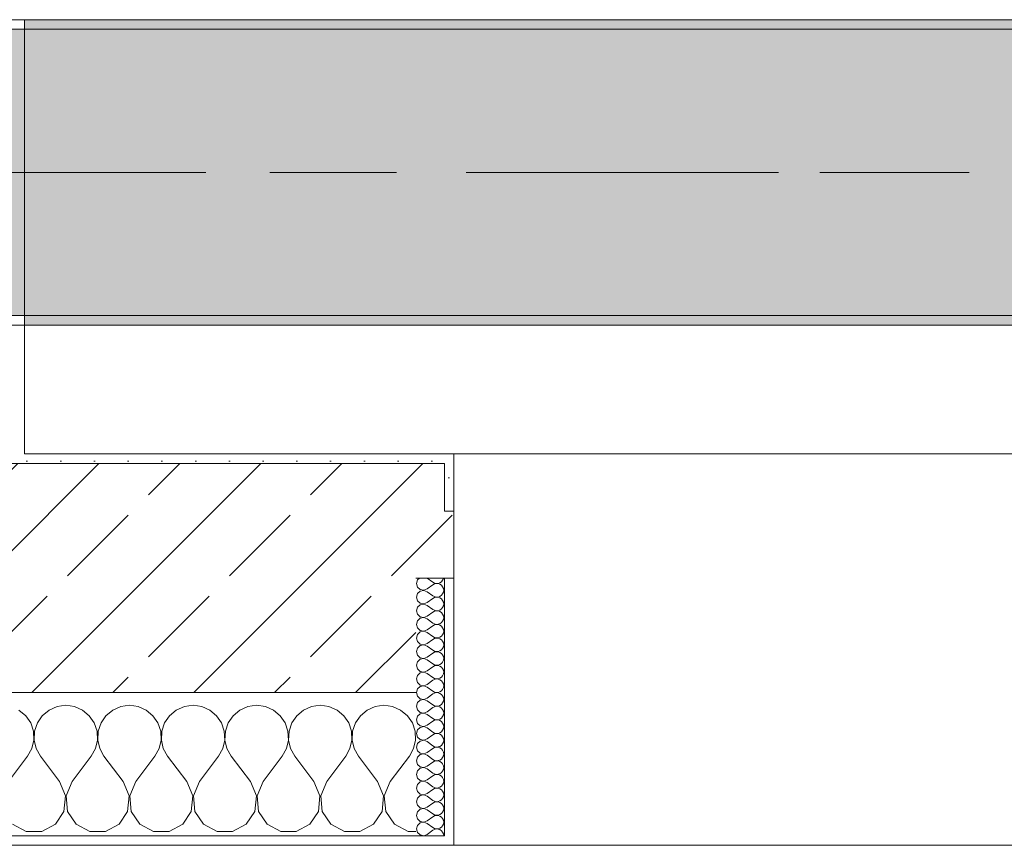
# Model space of a CAD drawing. Header units: metres. Extents: x -3.6 to 84.5, y -11 to 16.8.
# Tile 125 of 225: x 33.085 to 34.117, y -0.155 to 0.71. Entities that reach past the tile are written whole.
import ezdxf

# ---------------------------------------------------------------- set-up
doc = ezdxf.new("R2010")
doc.units = ezdxf.units.M
doc.header["$MEASUREMENT"] = 0
doc.linetypes.add('Achse', pattern=[0.2, 0.1, -0.05, 0, -0.05])
doc.linetypes.add('Strichlinie doppelt', pattern=[0.546806, 0.264583, -0.105833, 0.070556, -0.105833])
for name, color, linetype in [('451 - Universal.Achsen Raster', 7, 'Continuous'), ('604 - Struktur.Wand Aussen', 7, 'Continuous'), ('607 - Struktur.Stütze', 7, 'Continuous'), ('608 - Struktur.Träger', 7, 'Continuous')]:
    doc.layers.add(name, color=color, linetype=linetype)
pattern_1 = [(45, (0, 0), (-0.01767767, 0.01767767), [0, -0.025])]
pattern_2 = [(0, (0, 0), (0, 0.08660254), [0, -0.05]), (0, (0.025, 0.0433), (0, 0.08660254), [0, -0.05])]
pattern_3 = [(45, (0, 0), (-0.08485281, 0.08485281), []), (45, (-0.04243, 0.04243), (-0.08485281, 0.08485281), [0.09, -0.03])]

# ---------------------------------------------------------------- blocks, each defined once
blk = doc.blocks.new('*X88')
at = {"layer": '604 - Struktur.Wand Aussen', "color": 7, "linetype": 'Continuous', "lineweight": 5}
for p, q in [((33.1242, -0.0096), (33.1158, -0.0133)), ((33.1333, -0.0083), (33.1242, -0.0096)), ((33.1424, -0.0096), (33.1333, -0.0083)), ((33.1509, -0.0133), (33.1424, -0.0096)), ((33.1909, -0.0096), (33.1825, -0.0133)), ((33.2, -0.0083), (33.1909, -0.0096)), ((33.2091, -0.0096), (33.2, -0.0083)), ((33.2175, -0.0133), (33.2091, -0.0096)), ((33.2576, -0.0096), (33.2491, -0.0133)), ((33.2667, -0.0083), (33.2576, -0.0096)), ((33.2758, -0.0096), (33.2667, -0.0083)), ((33.2842, -0.0133), (33.2758, -0.0096)), ((33.3242, -0.0096), (33.3158, -0.0133)), ((33.3333, -0.0083), (33.3242, -0.0096)), ((33.3424, -0.0096), (33.3333, -0.0083)), ((33.3509, -0.0133), (33.3424, -0.0096)), ((33.3909, -0.0096), (33.3825, -0.0133)), ((33.4, -0.0083), (33.3909, -0.0096)), ((33.4091, -0.0096), (33.4, -0.0083)), ((33.4175, -0.0133), (33.4091, -0.0096)), ((33.4576, -0.0096), (33.4491, -0.0133)), ((33.4667, -0.0083), (33.4576, -0.0096)), ((33.4758, -0.0096), (33.4667, -0.0083)), ((33.4842, -0.0133), (33.4758, -0.0096)), ((33.0913, -0.0192), (33.0842, -0.0133)), ((33.0965, -0.0268), (33.0913, -0.0192)), ((33.1087, -0.0192), (33.1035, -0.0268)), ((33.1158, -0.0133), (33.1087, -0.0192)), ((33.1579, -0.0192), (33.1509, -0.0133)), ((33.1631, -0.0268), (33.1579, -0.0192)), ((33.1754, -0.0192), (33.1702, -0.0268)), ((33.1825, -0.0133), (33.1754, -0.0192)), ((33.2246, -0.0192), (33.2175, -0.0133)), ((33.2298, -0.0268), (33.2246, -0.0192)), ((33.2421, -0.0192), (33.2369, -0.0268)), ((33.2491, -0.0133), (33.2421, -0.0192)), ((33.2913, -0.0192), (33.2842, -0.0133)), ((33.2965, -0.0268), (33.2913, -0.0192)), ((33.3087, -0.0192), (33.3035, -0.0268)), ((33.3158, -0.0133), (33.3087, -0.0192)), ((33.3579, -0.0192), (33.3509, -0.0133)), ((33.3631, -0.0268), (33.3579, -0.0192)), ((33.3754, -0.0192), (33.3702, -0.0268)), ((33.3825, -0.0133), (33.3754, -0.0192)), ((33.4246, -0.0192), (33.4175, -0.0133)), ((33.4298, -0.0268), (33.4246, -0.0192)), ((33.4421, -0.0192), (33.4369, -0.0268)), ((33.4491, -0.0133), (33.4421, -0.0192)), ((33.4913, -0.0192), (33.4842, -0.0133)), ((33.4965, -0.0268), (33.4913, -0.0192)), ((33.0994, -0.0355), (33.0965, -0.0268)), ((33.1035, -0.0268), (33.1006, -0.0355)), ((33.1661, -0.0355), (33.1631, -0.0268)), ((33.1702, -0.0268), (33.1672, -0.0355)), ((33.2328, -0.0355), (33.2298, -0.0268)), ((33.2369, -0.0268), (33.2339, -0.0355)), ((33.2994, -0.0355), (33.2965, -0.0268)), ((33.3035, -0.0268), (33.3006, -0.0355)), ((33.3661, -0.0355), (33.3631, -0.0268)), ((33.3702, -0.0268), (33.3672, -0.0355)), ((33.4328, -0.0355), (33.4298, -0.0268)), ((33.4369, -0.0268), (33.4339, -0.0355)), ((33.4994, -0.0355), (33.4965, -0.0268)), ((33.0999, -0.0447), (33.0994, -0.0355)), ((33.1006, -0.0355), (33.1001, -0.0447)), ((33.1665, -0.0447), (33.1661, -0.0355)), ((33.1672, -0.0355), (33.1668, -0.0447)), ((33.2332, -0.0447), (33.2328, -0.0355)), ((33.2339, -0.0355), (33.2335, -0.0447)), ((33.2999, -0.0447), (33.2994, -0.0355)), ((33.3006, -0.0355), (33.3001, -0.0447)), ((33.3665, -0.0447), (33.3661, -0.0355)), ((33.3672, -0.0355), (33.3668, -0.0447)), ((33.4332, -0.0447), (33.4328, -0.0355)), ((33.4339, -0.0355), (33.4335, -0.0447)), ((33.4999, -0.0447), (33.4994, -0.0355)), ((33.0978, -0.0536), (33.0999, -0.0447)), ((33.1001, -0.0447), (33.1022, -0.0536)), ((33.1645, -0.0536), (33.1665, -0.0447)), ((33.1668, -0.0447), (33.1689, -0.0536)), ((33.2311, -0.0536), (33.2332, -0.0447)), ((33.2335, -0.0447), (33.2355, -0.0536)), ((33.2978, -0.0536), (33.2999, -0.0447)), ((33.3001, -0.0447), (33.3022, -0.0536)), ((33.3645, -0.0536), (33.3665, -0.0447)), ((33.3668, -0.0447), (33.3689, -0.0536)), ((33.4311, -0.0536), (33.4332, -0.0447)), ((33.4335, -0.0447), (33.4355, -0.0536)), ((33.4978, -0.0536), (33.4999, -0.0447)), ((33.0733, -0.0883), (33.0933, -0.0617)), ((33.0933, -0.0617), (33.0978, -0.0536)), ((33.1022, -0.0536), (33.1067, -0.0617)), ((33.1267, -0.0883), (33.1067, -0.0617)), ((33.14, -0.0883), (33.16, -0.0617)), ((33.16, -0.0617), (33.1645, -0.0536)), ((33.1689, -0.0536), (33.1733, -0.0617)), ((33.1933, -0.0883), (33.1733, -0.0617)), ((33.2067, -0.0883), (33.2267, -0.0617)), ((33.2267, -0.0617), (33.2311, -0.0536)), ((33.2355, -0.0536), (33.24, -0.0617)), ((33.26, -0.0883), (33.24, -0.0617)), ((33.2733, -0.0883), (33.2933, -0.0617)), ((33.2933, -0.0617), (33.2978, -0.0536)), ((33.3022, -0.0536), (33.3067, -0.0617)), ((33.3267, -0.0883), (33.3067, -0.0617)), ((33.34, -0.0883), (33.36, -0.0617)), ((33.36, -0.0617), (33.3645, -0.0536)), ((33.3689, -0.0536), (33.3733, -0.0617)), ((33.3933, -0.0883), (33.3733, -0.0617)), ((33.4067, -0.0883), (33.4267, -0.0617)), ((33.4267, -0.0617), (33.4311, -0.0536)), ((33.4355, -0.0536), (33.44, -0.0617)), ((33.46, -0.0883), (33.44, -0.0617)), ((33.4733, -0.0883), (33.4933, -0.0617)), ((33.4933, -0.0617), (33.4978, -0.0536)), ((33.133, -0.1033), (33.1267, -0.0883)), ((33.14, -0.0883), (33.1337, -0.1033)), ((33.1996, -0.1033), (33.1933, -0.0883)), ((33.2067, -0.0883), (33.2004, -0.1033)), ((33.2663, -0.1033), (33.26, -0.0883)), ((33.2733, -0.0883), (33.267, -0.1033)), ((33.333, -0.1033), (33.3267, -0.0883)), ((33.34, -0.0883), (33.3337, -0.1033)), ((33.3996, -0.1033), (33.3933, -0.0883)), ((33.4067, -0.0883), (33.4004, -0.1033)), ((33.4663, -0.1033), (33.46, -0.0883)), ((33.4733, -0.0883), (33.467, -0.1033)), ((33.1314, -0.1195), (33.133, -0.1033)), ((33.1337, -0.1033), (33.1352, -0.1195)), ((33.1981, -0.1195), (33.1996, -0.1033)), ((33.2004, -0.1033), (33.2019, -0.1195)), ((33.2648, -0.1195), (33.2663, -0.1033)), ((33.267, -0.1033), (33.2686, -0.1195)), ((33.3314, -0.1195), (33.333, -0.1033)), ((33.3337, -0.1033), (33.3352, -0.1195)), ((33.3981, -0.1195), (33.3996, -0.1033)), ((33.4004, -0.1033), (33.4019, -0.1195)), ((33.4648, -0.1195), (33.4663, -0.1033)), ((33.467, -0.1033), (33.4686, -0.1195)), ((33.1224, -0.133), (33.1314, -0.1195)), ((33.1352, -0.1195), (33.1442, -0.133)), ((33.1891, -0.133), (33.1981, -0.1195)), ((33.2019, -0.1195), (33.2109, -0.133)), ((33.2558, -0.133), (33.2648, -0.1195)), ((33.2686, -0.1195), (33.2776, -0.133)), ((33.3224, -0.133), (33.3314, -0.1195)), ((33.3352, -0.1195), (33.3442, -0.133)), ((33.3891, -0.133), (33.3981, -0.1195)), ((33.4019, -0.1195), (33.4109, -0.133)), ((33.4558, -0.133), (33.4648, -0.1195)), ((33.4686, -0.1195), (33.4776, -0.133)), ((33.0776, -0.133), (33.0919, -0.1407)), ((33.1081, -0.1407), (33.1224, -0.133)), ((33.1442, -0.133), (33.1585, -0.1407)), ((33.1748, -0.1407), (33.1891, -0.133)), ((33.2109, -0.133), (33.2252, -0.1407)), ((33.2415, -0.1407), (33.2558, -0.133)), ((33.2776, -0.133), (33.2919, -0.1407)), ((33.3081, -0.1407), (33.3224, -0.133)), ((33.3442, -0.133), (33.3585, -0.1407)), ((33.3748, -0.1407), (33.3891, -0.133)), ((33.4109, -0.133), (33.4252, -0.1407)), ((33.4415, -0.1407), (33.4558, -0.133)), ((33.4776, -0.133), (33.4919, -0.1407)), ((33.0919, -0.1407), (33.1081, -0.1407)), ((33.1585, -0.1407), (33.1748, -0.1407)), ((33.2252, -0.1407), (33.2415, -0.1407)), ((33.2919, -0.1407), (33.3081, -0.1407)), ((33.3585, -0.1407), (33.3748, -0.1407)), ((33.4252, -0.1407), (33.4415, -0.1407)), ((33.4919, -0.1407), (33.5, -0.1407))]:
    blk.add_line(p, q, dxfattribs=at)
blk = doc.blocks.new('*X97')
at = {"layer": '604 - Struktur.Wand Aussen', "color": 7, "linetype": 'Continuous', "lineweight": 5}
for p, q in [((33.5039, 0.125), (33.5018, 0.123)), ((33.5121, 0.125), (33.5179, 0.1207)), ((33.5282, 0.1227), (33.529, 0.1245)), ((33.529, 0.1245), (33.5291, 0.125)), ((33.5018, 0.123), (33.5007, 0.1193)), ((33.5007, 0.1193), (33.5018, 0.1155)), ((33.5018, 0.1155), (33.5047, 0.1129)), ((33.5085, 0.1122), (33.5121, 0.1136)), ((33.5121, 0.1136), (33.5179, 0.1179)), ((33.5179, 0.1207), (33.5196, 0.1198)), ((33.5196, 0.1188), (33.5179, 0.1179)), ((33.5196, 0.1198), (33.5215, 0.1193)), ((33.5215, 0.1193), (33.5196, 0.1188)), ((33.5215, 0.1193), (33.5235, 0.1194)), ((33.5235, 0.1192), (33.5215, 0.1193)), ((33.5235, 0.1194), (33.5253, 0.12)), ((33.5253, 0.1185), (33.5235, 0.1192)), ((33.5253, 0.12), (33.527, 0.1212)), ((33.527, 0.1174), (33.5253, 0.1185)), ((33.527, 0.1212), (33.5282, 0.1227)), ((33.5282, 0.1159), (33.527, 0.1174)), ((33.529, 0.1141), (33.5282, 0.1159)), ((33.5293, 0.1121), (33.529, 0.1141)), ((33.5018, 0.1088), (33.5007, 0.105)), ((33.5007, 0.105), (33.5018, 0.1012)), ((33.5047, 0.1114), (33.5018, 0.1088)), ((33.5047, 0.1129), (33.5085, 0.1122)), ((33.5085, 0.1121), (33.5047, 0.1114)), ((33.5121, 0.1107), (33.5085, 0.1121)), ((33.5121, 0.1107), (33.5179, 0.1064)), ((33.5121, 0.0993), (33.5179, 0.1036)), ((33.5179, 0.1064), (33.5196, 0.1055)), ((33.5196, 0.1045), (33.5179, 0.1036)), ((33.5196, 0.1055), (33.5215, 0.105)), ((33.5215, 0.105), (33.5196, 0.1045)), ((33.5215, 0.105), (33.5235, 0.1051)), ((33.5235, 0.1049), (33.5215, 0.105)), ((33.5235, 0.1051), (33.5253, 0.1058)), ((33.5253, 0.1042), (33.5235, 0.1049)), ((33.5253, 0.1058), (33.527, 0.1069)), ((33.527, 0.1031), (33.5253, 0.1042)), ((33.527, 0.1069), (33.5282, 0.1084)), ((33.5282, 0.1084), (33.529, 0.1102)), ((33.529, 0.1102), (33.5293, 0.1121)), ((33.5018, 0.0945), (33.5007, 0.0907)), ((33.5018, 0.1012), (33.5047, 0.0986)), ((33.5047, 0.0971), (33.5018, 0.0945)), ((33.5047, 0.0986), (33.5085, 0.0979)), ((33.5085, 0.0978), (33.5047, 0.0971)), ((33.5085, 0.0979), (33.5121, 0.0993)), ((33.5121, 0.0964), (33.5085, 0.0978)), ((33.5121, 0.0964), (33.5179, 0.0921)), ((33.5282, 0.1016), (33.527, 0.1031)), ((33.527, 0.0926), (33.5282, 0.0941)), ((33.529, 0.0998), (33.5282, 0.1016)), ((33.5282, 0.0941), (33.529, 0.0959)), ((33.5293, 0.0979), (33.529, 0.0998)), ((33.529, 0.0959), (33.5293, 0.0979)), ((33.5007, 0.0907), (33.5018, 0.087)), ((33.5018, 0.087), (33.5047, 0.0843)), ((33.5047, 0.0828), (33.5018, 0.0802)), ((33.5047, 0.0843), (33.5085, 0.0836)), ((33.5085, 0.0835), (33.5047, 0.0828)), ((33.5085, 0.0836), (33.5121, 0.085)), ((33.5121, 0.0821), (33.5085, 0.0835)), ((33.5121, 0.085), (33.5179, 0.0893)), ((33.5179, 0.0921), (33.5196, 0.0912)), ((33.5196, 0.0902), (33.5179, 0.0893)), ((33.5196, 0.0912), (33.5215, 0.0907)), ((33.5215, 0.0907), (33.5196, 0.0902)), ((33.5215, 0.0907), (33.5235, 0.0908)), ((33.5235, 0.0906), (33.5215, 0.0907)), ((33.5235, 0.0908), (33.5253, 0.0915)), ((33.5253, 0.09), (33.5235, 0.0906)), ((33.5253, 0.0915), (33.527, 0.0926)), ((33.527, 0.0888), (33.5253, 0.09)), ((33.5282, 0.0873), (33.527, 0.0888)), ((33.529, 0.0855), (33.5282, 0.0873)), ((33.5293, 0.0836), (33.529, 0.0855)), ((33.529, 0.0816), (33.5293, 0.0836)), ((33.5018, 0.0802), (33.5007, 0.0764)), ((33.5007, 0.0764), (33.5018, 0.0727)), ((33.5018, 0.0727), (33.5047, 0.07)), ((33.5121, 0.0821), (33.5179, 0.0779)), ((33.5121, 0.0707), (33.5179, 0.075)), ((33.5179, 0.0779), (33.5196, 0.0769)), ((33.5196, 0.076), (33.5179, 0.075)), ((33.5196, 0.0769), (33.5215, 0.0765)), ((33.5215, 0.0764), (33.5196, 0.076)), ((33.5215, 0.0765), (33.5235, 0.0766)), ((33.5235, 0.0763), (33.5215, 0.0764)), ((33.5235, 0.0766), (33.5253, 0.0772)), ((33.5253, 0.0757), (33.5235, 0.0763)), ((33.5253, 0.0772), (33.527, 0.0783)), ((33.527, 0.0746), (33.5253, 0.0757)), ((33.527, 0.0783), (33.5282, 0.0798)), ((33.5282, 0.073), (33.527, 0.0746)), ((33.5282, 0.0798), (33.529, 0.0816)), ((33.529, 0.0712), (33.5282, 0.073)), ((33.5018, 0.0659), (33.5007, 0.0621)), ((33.5007, 0.0621), (33.5018, 0.0584)), ((33.5047, 0.0685), (33.5018, 0.0659)), ((33.5047, 0.07), (33.5085, 0.0693)), ((33.5085, 0.0693), (33.5047, 0.0685)), ((33.5085, 0.0693), (33.5121, 0.0707)), ((33.5121, 0.0679), (33.5085, 0.0693)), ((33.5121, 0.0679), (33.5179, 0.0636)), ((33.5179, 0.0636), (33.5196, 0.0626)), ((33.5196, 0.0626), (33.5215, 0.0622)), ((33.5215, 0.0621), (33.5196, 0.0617)), ((33.5215, 0.0622), (33.5235, 0.0623)), ((33.5235, 0.062), (33.5215, 0.0621)), ((33.5235, 0.0623), (33.5253, 0.0629)), ((33.5253, 0.0614), (33.5235, 0.062)), ((33.5253, 0.0629), (33.527, 0.064)), ((33.527, 0.064), (33.5282, 0.0655)), ((33.5282, 0.0655), (33.529, 0.0673)), ((33.5293, 0.0693), (33.529, 0.0712)), ((33.529, 0.0673), (33.5293, 0.0693)), ((33.5018, 0.0516), (33.5007, 0.0479)), ((33.5018, 0.0584), (33.5047, 0.0558)), ((33.5047, 0.0542), (33.5018, 0.0516)), ((33.5047, 0.0558), (33.5085, 0.055)), ((33.5085, 0.055), (33.5047, 0.0542)), ((33.5085, 0.055), (33.5121, 0.0564)), ((33.5121, 0.0536), (33.5085, 0.055)), ((33.5121, 0.0564), (33.5179, 0.0607)), ((33.5121, 0.0536), (33.5179, 0.0493)), ((33.5196, 0.0617), (33.5179, 0.0607)), ((33.527, 0.0603), (33.5253, 0.0614)), ((33.5282, 0.0588), (33.527, 0.0603)), ((33.529, 0.057), (33.5282, 0.0588)), ((33.5282, 0.0512), (33.529, 0.053)), ((33.5293, 0.055), (33.529, 0.057)), ((33.529, 0.053), (33.5293, 0.055)), ((33.5007, 0.0479), (33.5018, 0.0441)), ((33.5018, 0.0441), (33.5047, 0.0415)), ((33.5047, 0.0415), (33.5085, 0.0407)), ((33.5085, 0.0407), (33.5121, 0.0421)), ((33.5121, 0.0421), (33.5179, 0.0464)), ((33.5179, 0.0493), (33.5196, 0.0483)), ((33.5196, 0.0474), (33.5179, 0.0464)), ((33.5196, 0.0483), (33.5215, 0.0479)), ((33.5215, 0.0478), (33.5196, 0.0474)), ((33.5215, 0.0479), (33.5235, 0.048)), ((33.5235, 0.0477), (33.5215, 0.0478)), ((33.5235, 0.048), (33.5253, 0.0486)), ((33.5253, 0.0471), (33.5235, 0.0477)), ((33.5253, 0.0486), (33.527, 0.0497)), ((33.527, 0.046), (33.5253, 0.0471)), ((33.527, 0.0497), (33.5282, 0.0512)), ((33.5282, 0.0445), (33.527, 0.046)), ((33.529, 0.0427), (33.5282, 0.0445)), ((33.5293, 0.0407), (33.529, 0.0427)), ((33.5018, 0.0373), (33.5007, 0.0336)), ((33.5007, 0.0336), (33.5018, 0.0298)), ((33.5047, 0.04), (33.5018, 0.0373)), ((33.5085, 0.0407), (33.5047, 0.04)), ((33.5121, 0.0393), (33.5085, 0.0407)), ((33.5121, 0.0393), (33.5179, 0.035)), ((33.5121, 0.0279), (33.5179, 0.0321)), ((33.5179, 0.035), (33.5196, 0.034)), ((33.5196, 0.0331), (33.5179, 0.0321)), ((33.5196, 0.034), (33.5215, 0.0336)), ((33.5215, 0.0335), (33.5196, 0.0331)), ((33.5215, 0.0336), (33.5235, 0.0337)), ((33.5235, 0.0334), (33.5215, 0.0335)), ((33.5235, 0.0337), (33.5253, 0.0343)), ((33.5253, 0.0328), (33.5235, 0.0334)), ((33.5253, 0.0343), (33.527, 0.0354)), ((33.527, 0.0317), (33.5253, 0.0328)), ((33.527, 0.0354), (33.5282, 0.037)), ((33.5282, 0.0302), (33.527, 0.0317)), ((33.5282, 0.037), (33.529, 0.0388)), ((33.529, 0.0388), (33.5293, 0.0407)), ((33.5018, 0.023), (33.5007, 0.0193)), ((33.5018, 0.0298), (33.5047, 0.0272)), ((33.5047, 0.0257), (33.5018, 0.023)), ((33.5047, 0.0272), (33.5085, 0.0265)), ((33.5085, 0.0264), (33.5047, 0.0257)), ((33.5085, 0.0265), (33.5121, 0.0279)), ((33.5121, 0.025), (33.5085, 0.0264)), ((33.5121, 0.025), (33.5179, 0.0207)), ((33.5179, 0.0207), (33.5196, 0.0198)), ((33.5253, 0.02), (33.527, 0.0212)), ((33.527, 0.0212), (33.5282, 0.0227)), ((33.529, 0.0284), (33.5282, 0.0302)), ((33.5282, 0.0227), (33.529, 0.0245)), ((33.5293, 0.0264), (33.529, 0.0284)), ((33.529, 0.0245), (33.5293, 0.0264)), ((33.5007, 0.0193), (33.5018, 0.0155)), ((33.5018, 0.0155), (33.5047, 0.0129)), ((33.5047, 0.0114), (33.5018, 0.0088)), ((33.5047, 0.0129), (33.5085, 0.0122)), ((33.5085, 0.0121), (33.5047, 0.0114)), ((33.5085, 0.0122), (33.5121, 0.0136)), ((33.5121, 0.0107), (33.5085, 0.0121)), ((33.5121, 0.0136), (33.5179, 0.0179)), ((33.5121, 0.0107), (33.5179, 0.0064)), ((33.5196, 0.0188), (33.5179, 0.0179)), ((33.5196, 0.0198), (33.5215, 0.0193)), ((33.5215, 0.0193), (33.5196, 0.0188)), ((33.5215, 0.0193), (33.5235, 0.0194)), ((33.5235, 0.0192), (33.5215, 0.0193)), ((33.5235, 0.0194), (33.5253, 0.02)), ((33.5253, 0.0185), (33.5235, 0.0192)), ((33.527, 0.0174), (33.5253, 0.0185)), ((33.5282, 0.0159), (33.527, 0.0174)), ((33.529, 0.0141), (33.5282, 0.0159)), ((33.5293, 0.0121), (33.529, 0.0141)), ((33.529, 0.0102), (33.5293, 0.0121)), ((33.5018, 0.0088), (33.5007, 0.005)), ((33.5007, 0.005), (33.5018, 0.0012)), ((33.5018, 0.0012), (33.5047, -0.0014)), ((33.5121, -0.0007), (33.5179, 0.0036)), ((33.5179, 0.0064), (33.5196, 0.0055)), ((33.5196, 0.0045), (33.5179, 0.0036)), ((33.5196, 0.0055), (33.5215, 0.005)), ((33.5215, 0.005), (33.5196, 0.0045)), ((33.5215, 0.005), (33.5235, 0.0051)), ((33.5235, 0.0049), (33.5215, 0.005)), ((33.5235, 0.0051), (33.5253, 0.0058)), ((33.5253, 0.0042), (33.5235, 0.0049)), ((33.5253, 0.0058), (33.527, 0.0069)), ((33.527, 0.0031), (33.5253, 0.0042)), ((33.527, 0.0069), (33.5282, 0.0084)), ((33.5282, 0.0016), (33.527, 0.0031)), ((33.5282, 0.0084), (33.529, 0.0102)), ((33.529, -0.0002), (33.5282, 0.0016)), ((33.5018, -0.0055), (33.5007, -0.0093)), ((33.5007, -0.0093), (33.5018, -0.013)), ((33.5047, -0.0029), (33.5018, -0.0055)), ((33.5047, -0.0014), (33.5085, -0.0021)), ((33.5085, -0.0022), (33.5047, -0.0029)), ((33.5085, -0.0021), (33.5121, -0.0007)), ((33.5121, -0.0036), (33.5085, -0.0022)), ((33.5121, -0.0036), (33.5179, -0.0079)), ((33.5179, -0.0079), (33.5196, -0.0088)), ((33.5196, -0.0098), (33.5179, -0.0107)), ((33.5196, -0.0088), (33.5215, -0.0093)), ((33.5215, -0.0093), (33.5196, -0.0098)), ((33.5215, -0.0093), (33.5235, -0.0092)), ((33.5235, -0.0094), (33.5215, -0.0093)), ((33.5235, -0.0092), (33.5253, -0.0085)), ((33.5253, -0.01), (33.5235, -0.0094)), ((33.5253, -0.0085), (33.527, -0.0074)), ((33.527, -0.0112), (33.5253, -0.01)), ((33.527, -0.0074), (33.5282, -0.0059)), ((33.5282, -0.0059), (33.529, -0.0041)), ((33.5293, -0.0021), (33.529, -0.0002)), ((33.529, -0.0041), (33.5293, -0.0021)), ((33.5018, -0.0198), (33.5007, -0.0236)), ((33.5018, -0.013), (33.5047, -0.0157)), ((33.5047, -0.0172), (33.5018, -0.0198)), ((33.5047, -0.0157), (33.5085, -0.0164)), ((33.5085, -0.0165), (33.5047, -0.0172)), ((33.5085, -0.0164), (33.5121, -0.015)), ((33.5121, -0.0179), (33.5085, -0.0165)), ((33.5121, -0.015), (33.5179, -0.0107)), ((33.5121, -0.0179), (33.5179, -0.0221)), ((33.5282, -0.0127), (33.527, -0.0112)), ((33.527, -0.0217), (33.5282, -0.0202)), ((33.529, -0.0145), (33.5282, -0.0127)), ((33.5282, -0.0202), (33.529, -0.0184)), ((33.5293, -0.0164), (33.529, -0.0145)), ((33.529, -0.0184), (33.5293, -0.0164)), ((33.5007, -0.0236), (33.5018, -0.0273)), ((33.5018, -0.0273), (33.5047, -0.03)), ((33.5047, -0.03), (33.5085, -0.0307)), ((33.5085, -0.0307), (33.5047, -0.0315)), ((33.5085, -0.0307), (33.5121, -0.0293)), ((33.5121, -0.0321), (33.5085, -0.0307)), ((33.5121, -0.0293), (33.5179, -0.025)), ((33.5179, -0.0221), (33.5196, -0.0231)), ((33.5196, -0.024), (33.5179, -0.025)), ((33.5196, -0.0231), (33.5215, -0.0235)), ((33.5215, -0.0236), (33.5196, -0.024)), ((33.5215, -0.0235), (33.5235, -0.0234)), ((33.5235, -0.0237), (33.5215, -0.0236)), ((33.5235, -0.0234), (33.5253, -0.0228)), ((33.5253, -0.0243), (33.5235, -0.0237)), ((33.5253, -0.0228), (33.527, -0.0217)), ((33.527, -0.0254), (33.5253, -0.0243)), ((33.5282, -0.027), (33.527, -0.0254)), ((33.529, -0.0288), (33.5282, -0.027)), ((33.5293, -0.0307), (33.529, -0.0288)), ((33.529, -0.0327), (33.5293, -0.0307)), ((33.5018, -0.0341), (33.5007, -0.0379)), ((33.5007, -0.0379), (33.5018, -0.0416)), ((33.5047, -0.0315), (33.5018, -0.0341)), ((33.5121, -0.0321), (33.5179, -0.0364)), ((33.5121, -0.0436), (33.5179, -0.0393)), ((33.5179, -0.0364), (33.5196, -0.0374)), ((33.5196, -0.0383), (33.5179, -0.0393)), ((33.5196, -0.0374), (33.5215, -0.0378)), ((33.5215, -0.0379), (33.5196, -0.0383)), ((33.5215, -0.0378), (33.5235, -0.0377)), ((33.5235, -0.038), (33.5215, -0.0379)), ((33.5235, -0.0377), (33.5253, -0.0371)), ((33.5253, -0.0386), (33.5235, -0.038)), ((33.5253, -0.0371), (33.527, -0.036)), ((33.527, -0.0397), (33.5253, -0.0386)), ((33.527, -0.036), (33.5282, -0.0345)), ((33.5282, -0.0412), (33.527, -0.0397)), ((33.5282, -0.0345), (33.529, -0.0327)), ((33.529, -0.043), (33.5282, -0.0412)), ((33.5018, -0.0484), (33.5007, -0.0521)), ((33.5018, -0.0416), (33.5047, -0.0442)), ((33.5047, -0.0458), (33.5018, -0.0484)), ((33.5047, -0.0442), (33.5085, -0.045)), ((33.5085, -0.045), (33.5047, -0.0458)), ((33.5085, -0.045), (33.5121, -0.0436)), ((33.5121, -0.0464), (33.5085, -0.045)), ((33.5121, -0.0464), (33.5179, -0.0507)), ((33.5179, -0.0507), (33.5196, -0.0517)), ((33.5235, -0.052), (33.5253, -0.0514)), ((33.5253, -0.0514), (33.527, -0.0503)), ((33.527, -0.0503), (33.5282, -0.0488)), ((33.5282, -0.0488), (33.529, -0.047)), ((33.5293, -0.045), (33.529, -0.043)), ((33.529, -0.047), (33.5293, -0.045)), ((33.5007, -0.0521), (33.5018, -0.0559)), ((33.5018, -0.0559), (33.5047, -0.0585)), ((33.5047, -0.06), (33.5018, -0.0627)), ((33.5047, -0.0585), (33.5085, -0.0593)), ((33.5085, -0.0593), (33.5047, -0.06)), ((33.5085, -0.0593), (33.5121, -0.0579)), ((33.5121, -0.0607), (33.5085, -0.0593)), ((33.5121, -0.0579), (33.5179, -0.0536)), ((33.5121, -0.0607), (33.5179, -0.065)), ((33.5196, -0.0526), (33.5179, -0.0536)), ((33.5196, -0.0517), (33.5215, -0.0521)), ((33.5215, -0.0522), (33.5196, -0.0526)), ((33.5215, -0.0521), (33.5235, -0.052)), ((33.5235, -0.0523), (33.5215, -0.0522)), ((33.5253, -0.0529), (33.5235, -0.0523)), ((33.527, -0.054), (33.5253, -0.0529)), ((33.5282, -0.0555), (33.527, -0.054)), ((33.529, -0.0573), (33.5282, -0.0555)), ((33.5282, -0.063), (33.529, -0.0612)), ((33.5293, -0.0593), (33.529, -0.0573)), ((33.529, -0.0612), (33.5293, -0.0593)), ((33.5018, -0.0627), (33.5007, -0.0664)), ((33.5007, -0.0664), (33.5018, -0.0702)), ((33.5018, -0.0702), (33.5047, -0.0728)), ((33.5085, -0.0735), (33.5121, -0.0721)), ((33.5121, -0.0721), (33.5179, -0.0679)), ((33.5179, -0.065), (33.5196, -0.066)), ((33.5196, -0.0669), (33.5179, -0.0679)), ((33.5196, -0.066), (33.5215, -0.0664)), ((33.5215, -0.0665), (33.5196, -0.0669)), ((33.5215, -0.0664), (33.5235, -0.0663)), ((33.5235, -0.0666), (33.5215, -0.0665)), ((33.5235, -0.0663), (33.5253, -0.0657)), ((33.5253, -0.0672), (33.5235, -0.0666)), ((33.5253, -0.0657), (33.527, -0.0646)), ((33.527, -0.0683), (33.5253, -0.0672)), ((33.527, -0.0646), (33.5282, -0.063)), ((33.5282, -0.0698), (33.527, -0.0683)), ((33.529, -0.0716), (33.5282, -0.0698)), ((33.5293, -0.0736), (33.529, -0.0716)), ((33.5018, -0.077), (33.5007, -0.0807)), ((33.5007, -0.0807), (33.5018, -0.0845)), ((33.5047, -0.0743), (33.5018, -0.077)), ((33.5047, -0.0728), (33.5085, -0.0735)), ((33.5085, -0.0736), (33.5047, -0.0743)), ((33.5121, -0.075), (33.5085, -0.0736)), ((33.5121, -0.075), (33.5179, -0.0793)), ((33.5121, -0.0864), (33.5179, -0.0821)), ((33.5179, -0.0793), (33.5196, -0.0802)), ((33.5196, -0.0812), (33.5179, -0.0821)), ((33.5196, -0.0802), (33.5215, -0.0807)), ((33.5215, -0.0807), (33.5196, -0.0812)), ((33.5215, -0.0807), (33.5235, -0.0806)), ((33.5235, -0.0808), (33.5215, -0.0807)), ((33.5235, -0.0806), (33.5253, -0.08)), ((33.5253, -0.0815), (33.5235, -0.0808)), ((33.5253, -0.08), (33.527, -0.0788)), ((33.527, -0.0826), (33.5253, -0.0815)), ((33.527, -0.0788), (33.5282, -0.0773)), ((33.5282, -0.0773), (33.529, -0.0755)), ((33.529, -0.0755), (33.5293, -0.0736)), ((33.5018, -0.0912), (33.5007, -0.095)), ((33.5018, -0.0845), (33.5047, -0.0871)), ((33.5047, -0.0886), (33.5018, -0.0912)), ((33.5047, -0.0871), (33.5085, -0.0878)), ((33.5085, -0.0879), (33.5047, -0.0886)), ((33.5085, -0.0878), (33.5121, -0.0864)), ((33.5121, -0.0893), (33.5085, -0.0879)), ((33.5121, -0.0893), (33.5179, -0.0936)), ((33.5282, -0.0841), (33.527, -0.0826)), ((33.527, -0.0931), (33.5282, -0.0916)), ((33.529, -0.0859), (33.5282, -0.0841)), ((33.5282, -0.0916), (33.529, -0.0898)), ((33.5293, -0.0879), (33.529, -0.0859)), ((33.529, -0.0898), (33.5293, -0.0879)), ((33.5007, -0.095), (33.5018, -0.0988)), ((33.5018, -0.0988), (33.5047, -0.1014)), ((33.5047, -0.1029), (33.5018, -0.1055)), ((33.5047, -0.1014), (33.5085, -0.1021)), ((33.5085, -0.1022), (33.5047, -0.1029)), ((33.5085, -0.1021), (33.5121, -0.1007)), ((33.5121, -0.1036), (33.5085, -0.1022)), ((33.5121, -0.1007), (33.5179, -0.0964)), ((33.5179, -0.0936), (33.5196, -0.0945)), ((33.5196, -0.0955), (33.5179, -0.0964)), ((33.5196, -0.0945), (33.5215, -0.095)), ((33.5215, -0.095), (33.5196, -0.0955)), ((33.5215, -0.095), (33.5235, -0.0949)), ((33.5235, -0.0951), (33.5215, -0.095)), ((33.5235, -0.0949), (33.5253, -0.0942)), ((33.5253, -0.0958), (33.5235, -0.0951)), ((33.5253, -0.0942), (33.527, -0.0931)), ((33.527, -0.0969), (33.5253, -0.0958)), ((33.5282, -0.0984), (33.527, -0.0969)), ((33.529, -0.1002), (33.5282, -0.0984)), ((33.5293, -0.1021), (33.529, -0.1002)), ((33.529, -0.1041), (33.5293, -0.1021)), ((33.5018, -0.1055), (33.5007, -0.1093)), ((33.5007, -0.1093), (33.5018, -0.113)), ((33.5018, -0.113), (33.5047, -0.1157)), ((33.5121, -0.1036), (33.5179, -0.1079)), ((33.5121, -0.115), (33.5179, -0.1107)), ((33.5179, -0.1079), (33.5196, -0.1088)), ((33.5196, -0.1098), (33.5179, -0.1107)), ((33.5196, -0.1088), (33.5215, -0.1093)), ((33.5215, -0.1093), (33.5196, -0.1098)), ((33.5215, -0.1093), (33.5235, -0.1092)), ((33.5235, -0.1094), (33.5215, -0.1093)), ((33.5235, -0.1092), (33.5253, -0.1085)), ((33.5253, -0.11), (33.5235, -0.1094)), ((33.5253, -0.1085), (33.527, -0.1074)), ((33.527, -0.1112), (33.5253, -0.11)), ((33.527, -0.1074), (33.5282, -0.1059)), ((33.5282, -0.1127), (33.527, -0.1112)), ((33.5282, -0.1059), (33.529, -0.1041)), ((33.529, -0.1145), (33.5282, -0.1127)), ((33.5018, -0.1198), (33.5007, -0.1236)), ((33.5007, -0.1236), (33.5018, -0.1273)), ((33.5047, -0.1172), (33.5018, -0.1198)), ((33.5047, -0.1157), (33.5085, -0.1164)), ((33.5085, -0.1165), (33.5047, -0.1172)), ((33.5085, -0.1164), (33.5121, -0.115)), ((33.5121, -0.1179), (33.5085, -0.1165)), ((33.5121, -0.1179), (33.5179, -0.1221)), ((33.5179, -0.1221), (33.5196, -0.1231)), ((33.5196, -0.1231), (33.5215, -0.1235)), ((33.5215, -0.1236), (33.5196, -0.124)), ((33.5215, -0.1235), (33.5235, -0.1234)), ((33.5235, -0.1237), (33.5215, -0.1236)), ((33.5235, -0.1234), (33.5253, -0.1228)), ((33.5253, -0.1243), (33.5235, -0.1237)), ((33.5253, -0.1228), (33.527, -0.1217)), ((33.527, -0.1217), (33.5282, -0.1202)), ((33.5282, -0.1202), (33.529, -0.1184)), ((33.5293, -0.1164), (33.529, -0.1145)), ((33.529, -0.1184), (33.5293, -0.1164)), ((33.5018, -0.1341), (33.5007, -0.1379)), ((33.5018, -0.1273), (33.5047, -0.13)), ((33.5047, -0.1315), (33.5018, -0.1341)), ((33.5047, -0.13), (33.5085, -0.1307)), ((33.5085, -0.1307), (33.5047, -0.1315)), ((33.5085, -0.1307), (33.5121, -0.1293)), ((33.5121, -0.1321), (33.5085, -0.1307)), ((33.5121, -0.1293), (33.5179, -0.125)), ((33.5121, -0.1321), (33.5179, -0.1364)), ((33.5196, -0.124), (33.5179, -0.125)), ((33.527, -0.1254), (33.5253, -0.1243)), ((33.5282, -0.127), (33.527, -0.1254)), ((33.529, -0.1288), (33.5282, -0.127)), ((33.5282, -0.1345), (33.529, -0.1327)), ((33.5293, -0.1307), (33.529, -0.1288)), ((33.529, -0.1327), (33.5293, -0.1307)), ((33.5007, -0.1379), (33.5018, -0.1416)), ((33.5018, -0.1416), (33.5047, -0.1442)), ((33.5047, -0.1442), (33.5085, -0.145)), ((33.5085, -0.145), (33.5121, -0.1436)), ((33.5121, -0.1436), (33.5179, -0.1393)), ((33.5179, -0.1364), (33.5196, -0.1374)), ((33.5196, -0.1383), (33.5179, -0.1393)), ((33.5196, -0.1374), (33.5215, -0.1378)), ((33.5215, -0.1379), (33.5196, -0.1383)), ((33.5215, -0.1378), (33.5235, -0.1377)), ((33.5235, -0.138), (33.5215, -0.1379)), ((33.5235, -0.1377), (33.5253, -0.1371)), ((33.5253, -0.1386), (33.5235, -0.138)), ((33.5253, -0.1371), (33.527, -0.136)), ((33.527, -0.1397), (33.5253, -0.1386)), ((33.527, -0.136), (33.5282, -0.1345)), ((33.5282, -0.1412), (33.527, -0.1397)), ((33.529, -0.143), (33.5282, -0.1412)), ((33.5293, -0.145), (33.529, -0.143))]:
    blk.add_line(p, q, dxfattribs=at)

msp = doc.modelspace()

# ---------------------------------------------------------------- hatches: boundary and pattern name
at = {"layer": '604 - Struktur.Wand Aussen', "linetype": 'Continuous', "lineweight": 0, "true_color": 0x000000}
h = msp.add_hatch(dxfattribs=at)
h.set_pattern_fill('Gips_0001', color=18, style=0, pattern_type=2)
h.set_pattern_definition(pattern_1)
h.paths.add_polyline_path([(33.09, 0.255), (33.09, 0.245), (33.53, 0.245), (33.53, 0.255)])
h = msp.add_hatch(dxfattribs=at)
h.set_pattern_fill('Gips_0001', color=18, style=0, pattern_type=2)
h.set_pattern_definition(pattern_1)
h.paths.add_polyline_path([(33.53, 0.255), (33.53, 0.195), (33.54, 0.195), (33.54, 0.255)])
h = msp.add_hatch(dxfattribs=at)
h.set_pattern_fill('Beton__Stahlbeton_0001', color=18, style=0, pattern_type=2)
h.set_pattern_definition(pattern_3)
h.paths.add_polyline_path([(32.34, 0.125), (32.35, 0.125), (32.38, 0.125), (32.38, 0.005), (33.5, 0.005), (33.5, 0.125), (33.53, 0.125), (33.54, 0.125), (33.54, 0.195), (33.53, 0.195), (33.53, 0.245), (32.35, 0.245), (32.35, 0.195), (32.34, 0.195)])
h = msp.add_hatch(dxfattribs=at)
h.set_pattern_fill('Verputz_0001', color=18, style=0, pattern_type=2)
h.set_pattern_definition(pattern_2)
h.paths.add_polyline_path([(33.53, -0.155), (33.54, -0.155), (33.54, 0.125), (33.53, 0.125)])
h = msp.add_hatch(dxfattribs=at)
h.set_pattern_fill('Verputz_0001', color=18, style=0, pattern_type=2)
h.set_pattern_definition(pattern_2)
h.paths.add_polyline_path([(32.35, -0.155), (33.53, -0.155), (33.53, -0.145), (32.35, -0.145)])
at = {"layer": '607 - Struktur.Stütze', "linetype": 'Continuous', "lineweight": 0, "true_color": 0x000000}
h = msp.add_hatch(dxfattribs=at)
h.set_pattern_fill('Gips_0001', color=18, style=0, pattern_type=2)
h.set_pattern_definition(pattern_1)
h.paths.add_polyline_path([(32.77, 0.71), (32.77, 0.255), (32.78, 0.255), (32.78, 0.7), (33.08, 0.7), (33.08, 0.255), (33.09, 0.255), (33.09, 0.71)])
h = msp.add_hatch(dxfattribs=at)
h.set_pattern_fill('Gips_0001', color=18, style=0, pattern_type=2)
h.set_pattern_definition(pattern_1)
h.paths.add_polyline_path([(32.77, 0.255), (32.77, 0.245), (33.09, 0.245), (33.09, 0.255), (33.08, 0.255), (33.08, 0.25), (32.78, 0.25), (32.78, 0.255)])
at = {"layer": '608 - Struktur.Träger', "linetype": 'Continuous', "lineweight": 0, "true_color": 0x000000}
h = msp.add_hatch(dxfattribs=at)
h.set_pattern_fill('Gips_0001', color=18, style=0, pattern_type=2)
h.set_pattern_definition(pattern_1)
h.paths.add_polyline_path([(36.37, 0.71), (33.09, 0.71), (33.09, 0.7), (36.37, 0.7)])
h = msp.add_hatch(dxfattribs=at)
h.set_pattern_fill('Beton__Stahlbeton_0001', color=18, style=0, pattern_type=2)
h.set_pattern_definition(pattern_3)
h.paths.add_polyline_path([(0.69, 0.7), (0.38, 0.7), (0.38, 0.4), (0.69, 0.4), (3.97, 0.4), (4.29, 0.4), (7.57, 0.4), (7.89, 0.4), (11.17, 0.4), (11.49, 0.4), (14.77, 0.4), (15.09, 0.4), (18.37, 0.4), (18.69, 0.4), (21.97, 0.4), (22.29, 0.4), (25.57, 0.4), (25.89, 0.4), (29.17, 0.4), (29.49, 0.4), (32.77, 0.4), (33.09, 0.4), (36.37, 0.4), (36.69, 0.4), (39.97, 0.4), (40.29, 0.4), (43.57, 0.4), (43.89, 0.4), (47.17, 0.4), (47.49, 0.4), (50.77, 0.4), (51.09, 0.4), (51.8, 0.4), (51.97, 0.4), (54.37, 0.4), (54.69, 0.4), (57.97, 0.4), (58.29, 0.4), (61.57, 0.4), (61.88, 0.4), (61.88, 0.7), (61.57, 0.7), (58.29, 0.7), (57.97, 0.7), (54.69, 0.7), (54.37, 0.7), (51.97, 0.7), (51.8, 0.7), (51.09, 0.7), (50.77, 0.7), (47.49, 0.7), (47.17, 0.7), (43.89, 0.7), (43.57, 0.7), (40.29, 0.7), (39.935, 0.7), (36.69, 0.7), (36.37, 0.7), (33.09, 0.7), (32.77, 0.7), (29.49, 0.7), (29.17, 0.7), (25.89, 0.7), (25.57, 0.7), (22.29, 0.7), (21.97, 0.7), (18.69, 0.7), (18.37, 0.7), (15.09, 0.7), (14.77, 0.7), (11.49, 0.7), (11.17, 0.7), (7.89, 0.7), (7.57, 0.7), (4.29, 0.7), (3.97, 0.7)])
h = msp.add_hatch(dxfattribs=at)
h.set_pattern_fill('Gips_0001', color=18, style=0, pattern_type=2)
h.set_pattern_definition(pattern_1)
h.paths.add_polyline_path([(33.09, 0.4), (33.09, 0.39), (36.37, 0.39), (36.37, 0.4)])

# ---------------------------------------------------------------- linework, layer by layer
at = {"layer": '451 - Universal.Achsen Raster', "color": 160, "linetype": 'Strichlinie doppelt', "lineweight": 9, "true_color": 0x3232ff}
msp.add_line((64.935, 0.55), (-3.175, 0.55), dxfattribs=at)
at = {"layer": '604 - Struktur.Wand Aussen', "color": 7, "linetype": 'Continuous', "lineweight": 5}
for p, q in [((33.53, 0.255), (33.54, 0.255)), ((33.54, 0.245), (33.54, 0.255)), ((33.54, 0.195), (33.54, 0.245)), ((33.53, 0.195), (33.54, 0.195)), ((33.5, 0.125), (33.53, 0.125)), ((33.53, 0.125), (33.53, -0.145)), ((33.53, 0.125), (33.54, 0.125)), ((33.53, -0.145), (33.53, 0.125)), ((33.54, 0.005), (33.54, 0.125)), ((33.54, -0.005), (33.54, 0.005)), ((33.54, -0.145), (33.54, -0.005)), ((32.38, -0.145), (33.5, -0.145)), ((33.5, -0.145), (33.53, -0.145)), ((33.54, -0.155), (33.54, -0.145)), ((33.53, -0.155), (33.54, -0.155))]:
    msp.add_line(p, q, dxfattribs=at)
at = {"layer": '604 - Struktur.Wand Aussen', "color": 7, "linetype": 'Continuous', "lineweight": 13}
for p, q in [((35.94, 0.255), (33.54, 0.255)), ((33.53, 0.245), (32.35, 0.245)), ((33.53, 0.245), (33.53, 0.195)), ((33.54, 0.125), (33.54, 0.195)), ((32.38, 0.005), (33.5, 0.005)), ((33.54, -0.155), (35.94, -0.155))]:
    msp.add_line(p, q, dxfattribs=at)
at = {"layer": '604 - Struktur.Wand Aussen', "color": 7, "linetype": 'Continuous', "lineweight": 5, "flags": 128}
for points in [[(33.53, 0.255), (33.09, 0.255)], [(32.35, -0.155), (33.53, -0.155)]]:
    msp.add_lwpolyline(points, dxfattribs=at)
at = {"layer": '607 - Struktur.Stütze', "color": 7, "linetype": 'Continuous', "lineweight": 5, "flags": 128}
msp.add_lwpolyline([(33.09, 0.255), (33.09, 0.71), (32.77, 0.71), (32.77, 0.255)], dxfattribs=at)
at = {"layer": '608 - Struktur.Träger', "color": 7, "linetype": 'Continuous', "lineweight": 13}
for p, q in [((0.38, 0.71), (61.88, 0.71)), ((33.09, 0.7), (32.77, 0.7)), ((36.37, 0.7), (33.09, 0.7)), ((0.38, 0.39), (61.88, 0.39))]:
    msp.add_line(p, q, dxfattribs=at)
at = {"layer": '608 - Struktur.Träger', "color": 7, "linetype": 'Continuous', "lineweight": 5}
for p, q in [((33.09, 0.71), (33.09, 0.7)), ((36.37, 0.71), (33.09, 0.71)), ((33.09, 0.4), (33.09, 0.39)), ((36.37, 0.39), (33.09, 0.39))]:
    msp.add_line(p, q, dxfattribs=at)
at = {"layer": '608 - Struktur.Träger', "color": 7, "linetype": 'Achse', "lineweight": 9}
msp.add_line((0.38, 0.55), (61.88, 0.55), dxfattribs=at)
at = {"layer": '608 - Struktur.Träger', "color": 7, "linetype": 'Continuous', "lineweight": 13, "flags": 128}
msp.add_lwpolyline([(54.69, 0.4), (54.37, 0.4), (51.97, 0.4), (51.8, 0.4), (51.09, 0.4), (50.77, 0.4), (47.49, 0.4), (47.17, 0.4), (43.89, 0.4), (43.57, 0.4), (40.29, 0.4), (39.97, 0.4), (36.69, 0.4), (36.37, 0.4), (33.09, 0.4), (32.77, 0.4), (29.49, 0.4), (29.17, 0.4), (25.89, 0.4), (25.57, 0.4), (22.29, 0.4), (21.97, 0.4), (18.69, 0.4), (18.37, 0.4)], dxfattribs=at)

# ---------------------------------------------------------------- block references
at = {"layer": '604 - Struktur.Wand Aussen', "color": 7, "lineweight": 18}
for name in ['*X97', '*X88']:
    msp.add_blockref(name, (0, 0), dxfattribs=at)

doc.saveas('drawing.dxf')
